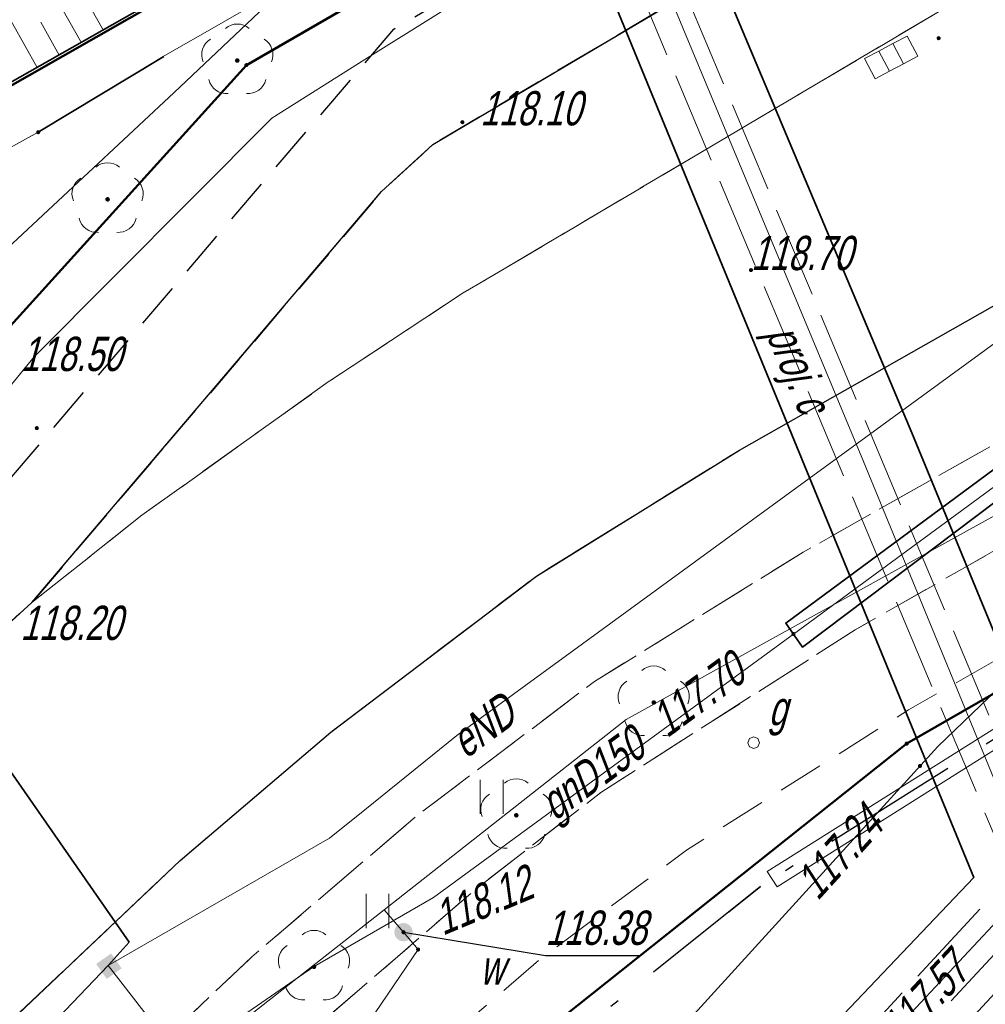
# Model space of a CAD drawing. Extents: x 7463256 to 7464485, y 5957341 to 5958260.
# Tile 149 of 256: x 7463825 to 7463846, y 5957705 to 5957726. Entities that reach past the tile are written whole.
import ezdxf
from ezdxf.enums import TextEntityAlignment as Align

# ---------------------------------------------------------------- set-up
doc = ezdxf.new("R2010")
doc.units = 0
doc.header["$MEASUREMENT"] = 0
for name, pattern in [('1.5_0.5', [2, 1.5, -0.5]), ('218-500', [1, 0.5, -0.5]), ('GAK', [5.2, 3, -1, 0.2, -1]), ('l219_500', [0]), ('mz1.0_0.5', [1.5, 1, -0.5]), ('mz1.25_0.5', [1.75, 1.25, -0.5]), ('mz2.0_0.5', [2.5, 2, -0.5])]:
    doc.linetypes.add(name, pattern=pattern)
doc.layers.get('0').update_dxf_attribs({"color": 2, "linetype": 'CONTINUOUS', "lineweight": 5})
for name, color, linetype in [('000 Inne (niezydentyfikowane)', 7, 'CONTINUOUS'), ('203-Punkt załamania granicy działki nie stabilizowany', 7, 'CONTINUOUS'), ('218-Granica użytku', 7, 'CONTINUOUS'), ('219-Linia granicy', 7, 'CONTINUOUS'), ('chodnik (powierzchnia)', 7, 'CONTINUOUS'), ('drzewo liściaste (punkt)', 7, 'CONTINUOUS'), ('jezdnia (powierzchnia)', 7, 'CONTINUOUS'), ('kratka ściekowa (punkt)', 7, 'CONTINUOUS'), ('krawężnik (linia)', 7, 'CONTINUOUS'), ('ogrodzenie trwałe (linia)', 7, 'CONTINUOUS'), ('przewód ciepłowniczy (linia)', 7, 'CONTINUOUS'), ('przewód ciepłowniczy - projektowany lub w budowie (linia) - ob. projektowany', 7, 'CONTINUOUS'), ('przewód ciepłowniczy - projektowany lub w budowie (linia) - ob. projektowany-Atr1', 7, 'CONTINUOUS'), ('przewód elektroenergetyczny (linia)', 7, 'CONTINUOUS'), ('przewód elektroenergetyczny (linia)-Atr1', 7, 'CONTINUOUS'), ('przewód gazowy (linia)', 7, 'CONTINUOUS'), ('przewód gazowy (linia)-Atr1', 7, 'CONTINUOUS'), ('przewód telekomunikacyjny (linia)', 7, 'CONTINUOUS'), ('przewód wodociągowy (linia)', 7, 'CONTINUOUS'), ('punkt o określonej wysokości (sieć ciepłownicza)-Atr2', 7, 'CONTINUOUS'), ('punkt o określonej wysokości (sieć elektroenergetyczna)', 7, 'CONTINUOUS'), ('punkt o określonej wysokości (sieć gazowa)', 7, 'CONTINUOUS'), ('punkt o określonej wysokości (sieć gazowa)-Atr2', 7, 'CONTINUOUS'), ('punkt o określonej wysokości (sieć kanalizacyjna)', 7, 'CONTINUOUS'), ('punkt o określonej wysokości (sieć telekomunikacyjna)', 7, 'CONTINUOUS'), ('punkt o określonej wysokości (sieć telekomunikacyjna)-Atr2', 7, 'CONTINUOUS'), ('punkt o określonej wysokości (sieć wodociągowa)', 7, 'CONTINUOUS'), ('punkt o określonej wysokości (sieć wodociągowa)-Atr2', 7, 'CONTINUOUS'), ('punkt wysokościowy sztuczny', 7, 'CONTINUOUS'), ('punkt wysokościowy sztuczny-Atr2', 7, 'CONTINUOUS'), ('rura ochronna - przewód ciepłowniczy (linia)', 7, 'CONTINUOUS'), ('rura ochronna - przewód elektroenergetyczny (linia)', 7, 'CONTINUOUS'), ('rura ochronna - przewód gazowy (linia)', 7, 'CONTINUOUS'), ('skarpa nieumocniona (powierzchnia)', 7, 'CONTINUOUS'), ('trawnik (powierzchnia)', 7, 'CONTINUOUS'), ('trawnik (powierzchnia) - symbol', 7, 'CONTINUOUS'), ('właz - siec gazowa (powierzchnia)', 7, 'CONTINUOUS'), ('właz - siec gazowa (powierzchnia)-Atr17', 7, 'CONTINUOUS'), ('zasuwa - siec wodociągowa (punkt)', 7, 'CONTINUOUS'), ('zasuwa - siec wodociągowa (punkt)-Atr17', 7, 'CONTINUOUS'), ('złącze kablowe - siec elektroenergetyczna (punkt)', 7, 'CONTINUOUS')]:
    doc.layers.add(name, color=color, linetype=linetype)
for name, color, linetype, lineweight in [('@proj.rury', 7, 'CONTINUOUS', 20), ('____proj LSN', 1, 'CONTINUOUS', 5), ('___PROJLSN', 1, 'CONTINUOUS', 100)]:
    doc.layers.add(name, color=color, linetype=linetype, lineweight=lineweight)
doc.styles.get("Standard").update_dxf_attribs({"font": 'txt', "width": 0.75})
doc.linetypes.add('902-500', pattern='A,3.75,0,[1,ksztalty.shx,S=0.5,R=0,X=0,Y=0],3.75', length=7.5)

# ---------------------------------------------------------------- blocks, each defined once
blk = doc.blocks.new('PW02')
at = {"linetype": 'Continuous', "lineweight": 13}
h = blk.add_hatch(color=0, dxfattribs=at)
edge = h.paths.add_edge_path()
edge.add_arc((0, 0), 0.045, 0, 360)
blk = doc.blocks.new('PW01')
at = {"linetype": 'Continuous', "lineweight": 13}
h = blk.add_hatch(color=0, dxfattribs=at)
edge = h.paths.add_edge_path()
edge.add_arc((0, 0), 0.045, 0, 360)
blk = doc.blocks.new('OP021')
at = {"linetype": 'Continuous', "lineweight": 13}
h = blk.add_hatch(color=0, dxfattribs=at)
edge = h.paths.add_edge_path()
edge.add_arc((0, 0), 0.05, 0, 360)
at = {"color": 0, "linetype": 'Continuous', "lineweight": 13}
for centre, start, end in [((0, 0.4), 49.272, 130.728), ((-0.38, 0.124), 121.308, 202.548), ((0.38, 0.124), 337.452, 58.692), ((-0.235, -0.324), 193.221, 274.871), ((0.235, -0.324), 265.129, 346.779)]:
    blk.add_arc(centre, 0.4, start, end, dxfattribs=at)
blk = doc.blocks.new('US29')
at = {"color": 0, "linetype": 'Continuous', "lineweight": 0}
blk.add_solid([(-0.193, -0.222), (-0.193, 0.178), (0.207, -0.222), (0.207, 0.178)], dxfattribs=at)
blk = doc.blocks.new('US25')
at = {"linetype": 'Continuous', "lineweight": 0}
h = blk.add_hatch(color=0, dxfattribs=at)
edge = h.paths.add_edge_path()
edge.add_arc((0, 0), 0.2, 0, 360)
blk = doc.blocks.new('US05')
at = {"color": 0, "linetype": 'Continuous', "lineweight": 13}
for p, q in [((-0.525, -0.25), (-0.525, 0.25)), ((-0.525, 0.25), (-0.175, 0.25)), ((-0.175, -0.25), (-0.175, 0.25)), ((-0.175, 0.25), (0.175, 0.25)), ((0.175, -0.25), (0.175, 0.25)), ((0.175, 0.25), (0.525, 0.25)), ((0.525, -0.25), (0.525, 0.25)), ((-0.525, -0.25), (-0.175, -0.25)), ((-0.175, -0.25), (0.175, -0.25)), ((0.175, -0.25), (0.525, -0.25))]:
    blk.add_line(p, q, dxfattribs=at)
blk = doc.blocks.new('TU04')
at = {"color": 0, "linetype": 'Continuous', "lineweight": 13}
for p, q in [((0, 0), (0, 0.75)), ((0.5, 0), (0.5, 0.75))]:
    blk.add_line(p, q, dxfattribs=at)
blk = doc.blocks.new('203')
at = {"linetype": 'Continuous', "lineweight": 0}
h = blk.add_hatch(color=0, dxfattribs=at)
edge = h.paths.add_edge_path()
edge.add_arc((0, 0), 0.045, 0, 360)

msp = doc.modelspace()

# ---------------------------------------------------------------- linework, layer by layer
at = {"layer": '000 Inne (niezydentyfikowane)', "color": 7, "linetype": 'Continuous', "lineweight": 13}
for p, q in [((7463826.15, 5957725.57), (7463825.33, 5957727.01)), ((7463825.18, 5957725.03), (7463824.37, 5957726.47)), ((7463826.63, 5957725.84), (7463826.22, 5957726.56)), ((7463825.66, 5957725.3), (7463825.26, 5957726.02))]:
    msp.add_line(p, q, dxfattribs=at)
at = {"layer": '218-Granica użytku', "color": 3, "linetype": '218-500', "lineweight": 18, "flags": 128}
for points in [[(7463835.28, 5957730.72), (7463822.51, 5957723.44)], [(7463844.22, 5957710.22), (7463855.11, 5957716.48)], [(7463830.44, 5957699.26), (7463844.22, 5957710.22)]]:
    msp.add_lwpolyline(points, dxfattribs=at)
at = {"layer": '219-Linia granicy', "color": 3, "linetype": 'l219_500', "lineweight": 50, "flags": 128}
for points in [[(7463849.13, 5957736.27), (7463829.76, 5957725.08)], [(7463835.28, 5957730.72), (7463819.84, 5957721.92)], [(7463829.76, 5957725.08), (7463804.04, 5957696.67)], [(7463855.11, 5957716.48), (7463844.22, 5957710.22)], [(7463844.22, 5957710.22), (7463830.44, 5957699.26)]]:
    msp.add_lwpolyline(points, dxfattribs=at)
at = {"layer": '@proj.rury'}
for p, q in [((7463849.526, 5957712.689), (7463841.168, 5957707.42)), ((7463849.739, 5957712.351), (7463841.381, 5957707.082)), ((7463841.168, 5957707.42), (7463841.275, 5957707.251)), ((7463841.381, 5957707.082), (7463841.275, 5957707.251))]:
    msp.add_line(p, q, dxfattribs=at)
at = {"layer": '____proj LSN', "linetype": 'GAK', "lineweight": 30}
msp.add_lwpolyline([(7463954.078, 5957792.276), (7463934.793, 5957781.144), (7463934.651, 5957780.312), (7463932.107, 5957778.815), (7463931.263, 5957779.107), (7463895.968, 5957758.75), (7463876.594, 5957746.623, 0.414897), (7463876.436, 5957745.933), (7463885.421, 5957731.652, -0.449113), (7463885.213, 5957730.935), (7463880.337, 5957728.312), (7463878.154, 5957725.838), (7463853.916, 5957715.22), (7463841.019, 5957707.09), (7463832.034, 5957699.889), (7463831.957, 5957699.189), (7463830.049, 5957697.5), (7463829.342, 5957697.515), (7463826.006, 5957694.319), (7463820.881, 5957688.974), (7463813.554, 5957680.16), (7463810.989, 5957676.522), (7463800.184, 5957658.279)], format="xyb", dxfattribs=at)
at = {"layer": '___PROJLSN', "linetype": 'GAK', "lineweight": 30}
msp.add_line((7463840.326, 5957706.535), (7463841.019, 5957707.09), dxfattribs=at)
at = {"layer": 'chodnik (powierzchnia)', "color": 7, "linetype": 'mz1.0_0.5', "lineweight": 30, "flags": 128}
msp.add_lwpolyline([(7463980.9, 5957809.69), (7463980.23, 5957808.11), (7463978.66, 5957805.82), (7463958.13, 5957793.13), (7463953.95, 5957792.78), (7463879.53, 5957749.82), (7463872.55, 5957745.41), (7463861.81, 5957738.59), (7463862.06, 5957738.12), (7463851.57, 5957733.65), (7463849.81, 5957732.79), (7463833.84, 5957723.34), (7463832.72, 5957722.31), (7463825.06, 5957713.31), (7463824, 5957712.35), (7463820.3, 5957711.85), (7463819.59, 5957711.95), (7463818.22, 5957712.22), (7463818.86, 5957712.81), (7463817.86, 5957713.96), (7463818.82, 5957714.84), (7463820.15, 5957713.47), (7463821.23, 5957713.2), (7463821.75, 5957713.23), (7463824.07, 5957715.42), (7463832.99, 5957725.87), (7463849.35, 5957735.54), (7463879.82, 5957751.85), (7463954.24, 5957794.8), (7463957.3, 5957795.12)], close=True, dxfattribs=at)
at = {"layer": 'chodnik (powierzchnia)', "color": 7, "linetype": 'mz1.0_0.5', "lineweight": 18, "flags": 128}
for points in [[(7463797.76, 5957655.08), (7463800.8, 5957663.06), (7463802.95, 5957666.43), (7463813.19, 5957681.25), (7463816.64, 5957685.75), (7463817.36, 5957686.65), (7463822.09, 5957692), (7463827.02, 5957697.06), (7463832.22, 5957702.1), (7463836.16, 5957705.47), (7463839.4, 5957707.89), (7463844.26, 5957710.96), (7463847.64, 5957712.88), (7463848.74, 5957713.49), (7463855.16, 5957717.14), (7463854.76, 5957719.2), (7463853.89, 5957720.78), (7463852.79, 5957721.69), (7463851.14, 5957722.42), (7463850.42, 5957722.32), (7463846.1, 5957719.79), (7463840.56, 5957716.65), (7463836.11, 5957713.89), (7463831.61, 5957710.47), (7463828.31, 5957707.66), (7463822.22, 5957701.89), (7463817.3, 5957696.82), (7463812.7, 5957691.61), (7463812.45, 5957691.34), (7463806.98, 5957684.37), (7463807.52, 5957684), (7463804.29, 5957679.25), (7463802.21, 5957675.81), (7463795.61, 5957664.59), (7463795.13, 5957656.54)], [(7463843.09, 5957712.71), (7463837.52, 5957709.15), (7463834.78, 5957707.03), (7463830.91, 5957703.69), (7463825.53, 5957698.54), (7463820.62, 5957693.47), (7463815.3, 5957687.41), (7463811.63, 5957682.56), (7463801.26, 5957667.74), (7463798.64, 5957663.51), (7463797.4, 5957661.18), (7463797.38, 5957663.48), (7463803.16, 5957673.48), (7463810.12, 5957684.09), (7463814.43, 5957689.65), (7463819.16, 5957694.91), (7463824.06, 5957700.04), (7463829.88, 5957705.55), (7463833.48, 5957708.63), (7463837.38, 5957711.58), (7463841.95, 5957714.41), (7463847.45, 5957717.52), (7463851.06, 5957717.47), (7463847.62, 5957715.29)]]:
    msp.add_lwpolyline(points, close=True, dxfattribs=at)
at = {"layer": 'jezdnia (powierzchnia)', "color": 7, "linetype": '1.5_0.5', "lineweight": 18, "flags": 128}
for points in [[(7464435.78, 5957969.39), (7464432.43, 5957972.86), (7464429.42, 5957974.41), (7464426.04, 5957975.11), (7464423.57, 5957975.29), (7464415.47, 5957975.65), (7464371.24, 5957977.61), (7464365.3, 5957977.72), (7464358.84, 5957977.54), (7464346.65, 5957976.28), (7464334.12, 5957974.86), (7464314.08, 5957972.37), (7464311.27, 5957971.79), (7464308.65, 5957970.79), (7464306.54, 5957969.49), (7464304.63, 5957967.74), (7464302.38, 5957964.84), (7464301.74, 5957963.57), (7464301.19, 5957962.16), (7464300.69, 5957960.13), (7464300.42, 5957957.35), (7464300.44, 5957956.63), (7464301.34, 5957947.07), (7464297.39, 5957932.65), (7464296.35, 5957938.67), (7464295.41, 5957944.67), (7464295.17, 5957946.64), (7464294.07, 5957955.56), (7464293.61, 5957956.95), (7464292.71, 5957958.8), (7464291.04, 5957961.16), (7464288.7, 5957963.43), (7464286.48, 5957964.87), (7464282.67, 5957966.24), (7464279.68, 5957966.6), (7464275.55, 5957966.1), (7464272.53, 5957965.24), (7464268.15, 5957963.7), (7464261.6, 5957961.09), (7464256.13, 5957958.63), (7464254.19, 5957957.73), (7464203.13, 5957927.95), (7464201.44, 5957926.95), (7464180.61, 5957914.62), (7464165.37, 5957905.54), (7464161.93, 5957903.53), (7464100.25, 5957867.28), (7464064.71, 5957846.22), (7464055.2, 5957840.55), (7464053.84, 5957839.49), (7464052.69, 5957837.84), (7464051.91, 5957836.3), (7464051.31, 5957834.34), (7464051.05, 5957832.31), (7464051.31, 5957830.32), (7464051.63, 5957829.49), (7464053.32, 5957826.48), (7464047.06, 5957824.65), (7464046.37, 5957825.86), (7464044.81, 5957827.52), (7464043.6, 5957828.27), (7464042.09, 5957829.03), (7464040.11, 5957829.49), (7464038.12, 5957829.49), (7464036.05, 5957829.05), (7464034.47, 5957828.33), (7463990.77, 5957802.57), (7463984.67, 5957799.1), (7463963.97, 5957788.11), (7463953.9, 5957782.45), (7463916.77, 5957760.61), (7463915.43, 5957759.41), (7463915.19, 5957759.06), (7463914.98, 5957758.7), (7463914.81, 5957758.32), (7463914.66, 5957757.92), (7463914.55, 5957757.51), (7463914.48, 5957757.1), (7463914.44, 5957756.68), (7463914.43, 5957756.26), (7463914.83, 5957754.63), (7463915.69, 5957753.07), (7463915.97, 5957752.41), (7463916.13, 5957752.13), (7463917.59, 5957749.55), (7463915.13, 5957748.12), (7463913.12, 5957750.74), (7463911.87, 5957752.81), (7463910.63, 5957754.01), (7463910.25, 5957754.23), (7463909.85, 5957754.42), (7463909.44, 5957754.57), (7463909.02, 5957754.68), (7463908.58, 5957754.76), (7463908.15, 5957754.79), (7463907.71, 5957754.78), (7463907.27, 5957754.73), (7463905.57, 5957754.08), (7463866.26, 5957731.41), (7463858.61, 5957727.02), (7463857.72, 5957725.98), (7463855.16, 5957717.14), (7463854.76, 5957719.2), (7463853.89, 5957720.78), (7463852.79, 5957721.69), (7463851.14, 5957722.42), (7463850.42, 5957722.32), (7463846.1, 5957719.79), (7463840.56, 5957716.65), (7463836.11, 5957713.89), (7463831.61, 5957710.47), (7463828.31, 5957707.66), (7463822.22, 5957701.89), (7463817.3, 5957696.82), (7463812.7, 5957691.61), (7463812.45, 5957691.34), (7463806.98, 5957684.37), (7463803.64, 5957679.75), (7463801.45, 5957676.28), (7463793.55, 5957663.48), (7463792.86, 5957661.7), (7463792.97, 5957659.75), (7463793.77, 5957657.97), (7463795.13, 5957656.54), (7463794.29, 5957652.43), (7463792.69, 5957652.63), (7463790.95, 5957652.54), (7463789.5, 5957652.32), (7463787.98, 5957651.93), (7463786.22, 5957650.98), (7463785.18, 5957649.81), (7463783.63, 5957647.28), (7463741.4, 5957578.12), (7463740.09, 5957575.93), (7463739.68, 5957574.67), (7463739.8, 5957572.76), (7463740.25, 5957571.39), (7463740.85, 5957570.49), (7463741.87, 5957569.43), (7463743.26, 5957568.37), (7463741.42, 5957565.08), (7463740.12, 5957565.67), (7463738.77, 5957566.02), (7463737.29, 5957566.06), (7463735.98, 5957565.85), (7463734.34, 5957565.14), (7463733.02, 5957564.22), (7463732.29, 5957563.18), (7463701.08, 5957512.16), (7463700.31, 5957510.77), (7463700.32, 5957510.77), (7463696.94, 5957505.36), (7463687.39, 5957489.52), (7463687.14, 5957489.11), (7463686.89, 5957488.7), (7463686.65, 5957488.29), (7463686.42, 5957487.87), (7463686.19, 5957487.45), (7463685.97, 5957487.02), (7463685.76, 5957486.59), (7463685.55, 5957486.16), (7463685.35, 5957485.73), (7463685.15, 5957485.29), (7463684.96, 5957484.85), (7463684.77, 5957484.4), (7463684.58, 5957483.96), (7463684.39, 5957483.51), (7463684.21, 5957483.06), (7463684.03, 5957482.61), (7463683.85, 5957482.17), (7463683.67, 5957481.72), (7463683.5, 5957481.27), (7463683.32, 5957480.81), (7463683.15, 5957480.36), (7463682.98, 5957479.91), (7463682.81, 5957479.45), (7463682.65, 5957479), (7463682.49, 5957478.54), (7463682.32, 5957478.08), (7463682.17, 5957477.62), (7463682.01, 5957477.15), (7463681.86, 5957476.69), (7463681.71, 5957476.22), (7463681.56, 5957475.76), (7463681.41, 5957475.29), (7463681.27, 5957474.82), (7463681.13, 5957474.35), (7463681, 5957473.88), (7463680.87, 5957473.41), (7463680.74, 5957472.94), (7463680.61, 5957472.47), (7463680.48, 5957471.99), (7463680.36, 5957471.52), (7463680.25, 5957471.05), (7463680.13, 5957470.57), (7463680.02, 5957470.09), (7463679.91, 5957469.61), (7463679.81, 5957469.12), (7463679.71, 5957468.64), (7463679.61, 5957468.16), (7463679.52, 5957467.67), (7463679.42, 5957467.19), (7463679.33, 5957466.7), (7463679.25, 5957466.22), (7463679.16, 5957465.73), (7463679.08, 5957465.25), (7463679, 5957464.76), (7463678.93, 5957464.27), (7463678.85, 5957463.78), (7463678.78, 5957463.28), (7463678.72, 5957462.79), (7463678.65, 5957462.3), (7463678.59, 5957461.81), (7463678.53, 5957461.31), (7463678.47, 5957460.82), (7463678.42, 5957460.33), (7463678.36, 5957459.83), (7463678.31, 5957459.34), (7463678.26, 5957458.84), (7463678.22, 5957458.35), (7463678.17, 5957457.85), (7463678.13, 5957457.36), (7463678.09, 5957456.86), (7463678.05, 5957456.37), (7463678.02, 5957455.87), (7463677.99, 5957455.41), (7463677.96, 5957454.94), (7463677.93, 5957454.48), (7463677.91, 5957454.01), (7463677.89, 5957453.55), (7463677.87, 5957453.08), (7463677.86, 5957452.62), (7463677.85, 5957452.15), (7463677.84, 5957451.69), (7463677.84, 5957451.22), (7463677.84, 5957450.76), (7463677.85, 5957450.29), (7463677.86, 5957449.83), (7463677.87, 5957449.36), (7463670.59, 5957467.12), (7463670.68, 5957467.58), (7463670.78, 5957468.04), (7463670.89, 5957468.5), (7463670.99, 5957468.96), (7463671.11, 5957469.42), (7463671.22, 5957469.87), (7463671.34, 5957470.33), (7463671.46, 5957470.78), (7463671.59, 5957471.24), (7463671.72, 5957471.69), (7463671.86, 5957472.14), (7463672, 5957472.59), (7463672.14, 5957473.04), (7463673.46, 5957477.28), (7463673.58, 5957477.76), (7463673.68, 5957478.24), (7463673.77, 5957478.73), (7463673.84, 5957479.22), (7463673.89, 5957479.71), (7463673.93, 5957480.2), (7463673.95, 5957480.7), (7463673.95, 5957481.19), (7463673.93, 5957481.63), (7463673.91, 5957482.08), (7463673.86, 5957482.52), (7463673.81, 5957482.96), (7463673.74, 5957483.4), (7463673.66, 5957483.84), (7463673.57, 5957484.28), (7463673.47, 5957484.71), (7463673.35, 5957485.14), (7463673.2, 5957485.61), (7463673.02, 5957486.08), (7463672.82, 5957486.54), (7463672.6, 5957486.99), (7463672.36, 5957487.42), (7463672.1, 5957487.85), (7463671.82, 5957488.26), (7463671.52, 5957488.66), (7463671.25, 5957489.02), (7463670.95, 5957489.36), (7463670.64, 5957489.68), (7463670.3, 5957489.97), (7463669.95, 5957490.25), (7463669.57, 5957490.5), (7463669.19, 5957490.73), (7463668.78, 5957490.93), (7463668.37, 5957491.1), (7463667.96, 5957491.31), (7463667.54, 5957491.51), (7463667.12, 5957491.7), (7463666.7, 5957491.89), (7463666.27, 5957492.06), (7463665.84, 5957492.23), (7463665.41, 5957492.38), (7463664.97, 5957492.53), (7463642.84, 5957508.24), (7463669.89, 5957497.69), (7463670.31, 5957497.52), (7463670.74, 5957497.36), (7463671.18, 5957497.22), (7463671.62, 5957497.11), (7463672.07, 5957497.01), (7463672.52, 5957496.93), (7463672.97, 5957496.87), (7463673.43, 5957496.83), (7463673.89, 5957496.8), (7463674.34, 5957496.8), (7463674.8, 5957496.82), (7463675.3, 5957496.85), (7463675.79, 5957496.9), (7463676.29, 5957496.96), (7463676.78, 5957497.02), (7463677.27, 5957497.1), (7463677.76, 5957497.19), (7463678.25, 5957497.29), (7463678.74, 5957497.4), (7463679.22, 5957497.52), (7463679.7, 5957497.65), (7463680.18, 5957497.79), (7463680.66, 5957497.94), (7463681.12, 5957498.11), (7463681.59, 5957498.29), (7463682.05, 5957498.49), (7463682.49, 5957498.71), (7463682.94, 5957498.94), (7463683.37, 5957499.19), (7463683.81, 5957499.43), (7463684.24, 5957499.68), (7463684.65, 5957499.96), (7463685.06, 5957500.25), (7463685.45, 5957500.55), (7463685.83, 5957500.88), (7463686.2, 5957501.21), (7463686.55, 5957501.56), (7463686.89, 5957501.93), (7463688.47, 5957503.86), (7463689.58, 5957505.52), (7463695.05, 5957514.51), (7463697.35, 5957517.63), (7463699.52, 5957521.26), (7463701.68, 5957524.9), (7463703.98, 5957528.54), (7463706.45, 5957532.61), (7463709.76, 5957538.71), (7463712.45, 5957543.07), (7463719.87, 5957554.72), (7463722.1, 5957558.36), (7463724.25, 5957562.41), (7463732.9, 5957576.65), (7463767.27, 5957632.9), (7463796.54, 5957680.74), (7463799.31, 5957684.89), (7463802.28, 5957688.92), (7463805.13, 5957692.62), (7463808.07, 5957696.14), (7463812, 5957700.58), (7463813.05, 5957701.59), (7463815.17, 5957703.91), (7463818.63, 5957707.32), (7463821.81, 5957710.38), (7463824, 5957712.35), (7463825.06, 5957713.31), (7463827.47, 5957715.22), (7463831.55, 5957718.14), (7463834.51, 5957720.09), (7463871.58, 5957742.02), (7463872.84, 5957742.74), (7463873.73, 5957743.25), (7463884.95, 5957749.82), (7463947.94, 5957787.04), (7463958.13, 5957793.13), (7463978.66, 5957805.82), (7463992.86, 5957814.5), (7464021.02, 5957831.03), (7464036.35, 5957840.19), (7464045.52, 5957845.62), (7464072.76, 5957861.89), (7464098.08, 5957876.78), (7464143.2, 5957903.29), (7464143.83, 5957904.35), (7464144.42, 5957906.04), (7464144.87, 5957907.87), (7464144.93, 5957908.37), (7464145, 5957909.96), (7464144.74, 5957911.42), (7464152.37, 5957912.8), (7464152.74, 5957912.55), (7464154.03, 5957911.87), (7464155.59, 5957911.35), (7464156.76, 5957911.33), (7464160.57, 5957913.58), (7464192.28, 5957932.28), (7464213.7, 5957945.07), (7464214.43, 5957945.48), (7464238.65, 5957959.71), (7464249.15, 5957965.6), (7464251.26, 5957966.66), (7464253.69, 5957967.84), (7464257.35, 5957969.46), (7464261.98, 5957971.33), (7464263.31, 5957972), (7464273.13, 5957975.13), (7464277.92, 5957976.24), (7464280.42, 5957977.04), (7464282.71, 5957978.14), (7464285.69, 5957980.47), (7464287.52, 5957982.76), (7464288.9, 5957985.47), (7464289.81, 5957990.22), (7464289.57, 5957993.19), (7464288.87, 5958000.11), (7464295.35, 5958000.29), (7464295.83, 5957995.88), (7464296.53, 5957992.32), (7464297.86, 5957989.04), (7464299.36, 5957986.74), (7464301.71, 5957984.36), (7464305.3, 5957982.36), (7464307.82, 5957981.66), (7464311.17, 5957981.45), (7464364.74, 5957987.95), (7464391.32, 5957991.11), (7464398.1, 5957991.95), (7464414.27, 5957994.02), (7464414.84, 5957994.09), (7464425.44, 5957995.47), (7464427.97, 5957995.83), (7464434.5, 5957997.95), (7464434.9, 5957998.22), (7464435.3, 5957998.5), (7464435.68, 5957998.8), (7464436.05, 5957999.11), (7464436.4, 5957999.44), (7464436.74, 5957999.78), (7464437.07, 5958000.13), (7464437.39, 5958000.5), (7464437.69, 5958000.88), (7464437.97, 5958001.27), (7464438.24, 5958001.67), (7464438.49, 5958002.08), (7464438.73, 5958002.5), (7464438.95, 5958002.94), (7464439.15, 5958003.37), (7464439.33, 5958003.82), (7464439.5, 5958004.28), (7464439.65, 5958004.74), (7464439.78, 5958005.2), (7464439.89, 5958005.67), (7464439.98, 5958006.15), (7464440.05, 5958006.62), (7464440.11, 5958007.1), (7464440.14, 5958007.59), (7464440.16, 5958008.07), (7464437.87, 5957962.55), (7464436.62, 5957968.02)], [(7463827.47, 5957715.22), (7463825.06, 5957713.31), (7463832.72, 5957722.31), (7463833.84, 5957723.34), (7463849.81, 5957732.79), (7463851.57, 5957733.65), (7463862.06, 5957738.12), (7463871.04, 5957741.98), (7463872.84, 5957742.74), (7463871.58, 5957742.02), (7463834.51, 5957720.09), (7463831.55, 5957718.14)]]:
    msp.add_lwpolyline(points, close=True, dxfattribs=at)
at = {"layer": 'krawężnik (linia)', "color": 7, "linetype": 'Continuous', "lineweight": 25, "flags": 128}
for points in [[(7463824, 5957712.35), (7463825.06, 5957713.31), (7463832.72, 5957722.31), (7463833.84, 5957723.34), (7463849.81, 5957732.79), (7463851.57, 5957733.65), (7463862.06, 5957738.12)], [(7463795.13, 5957656.54), (7463793.77, 5957657.97), (7463792.97, 5957659.75), (7463792.86, 5957661.7), (7463793.55, 5957663.48), (7463801.45, 5957676.28), (7463803.64, 5957679.75), (7463806.98, 5957684.37), (7463812.45, 5957691.34), (7463812.7, 5957691.61), (7463817.3, 5957696.82), (7463822.22, 5957701.89), (7463828.31, 5957707.66), (7463831.61, 5957710.47), (7463836.11, 5957713.89), (7463840.56, 5957716.65), (7463846.1, 5957719.79), (7463850.42, 5957722.32), (7463851.14, 5957722.42), (7463852.79, 5957721.69), (7463853.89, 5957720.78), (7463854.76, 5957719.2), (7463855.16, 5957717.14)]]:
    msp.add_lwpolyline(points, dxfattribs=at)
at = {"layer": 'ogrodzenie trwałe (linia)', "color": 7, "linetype": '902-500', "lineweight": 35, "flags": 128}
msp.add_lwpolyline([(7463815.68, 5957749.95), (7463834.18, 5957761.35), (7463847.43, 5957737.65), (7463819.87, 5957722.03), (7463816.68, 5957722.82), (7463815.56, 5957723.89), (7463802.77, 5957736.36), (7463803.45, 5957743.14)], dxfattribs=at)
at = {"layer": 'przewód ciepłowniczy (linia)', "color": 212, "linetype": 'Continuous', "lineweight": 18, "flags": 128}
msp.add_lwpolyline([(7463816.56, 5957665.9), (7463826.55, 5957684.75), (7463827.81, 5957686.54), (7463829.03, 5957688.29), (7463831.47, 5957690.7), (7463833.36, 5957692.67), (7463843.59, 5957703.54), (7463847.04, 5957707.24), (7463843.22, 5957716.52), (7463839.44, 5957725.6), (7463836.79, 5957731.99), (7463834.8, 5957736.72), (7463848.12, 5957744.81), (7463859.19, 5957751.53), (7463869.76, 5957757.96), (7463886.77, 5957768.01), (7463883.56, 5957773.97), (7463892.68, 5957779.24), (7463896.07, 5957773.43), (7463914.01, 5957783.57)], dxfattribs=at)
at = {"layer": 'przewód ciepłowniczy - projektowany lub w budowie (linia) - ob. projektowany', "color": 212, "linetype": 'mz2.0_0.5', "lineweight": 18, "flags": 128}
for points in [[(7463827.45, 5957686.81), (7463846.51, 5957707.33), (7463837.98, 5957727.66), (7463921.05, 5957775.08), (7463942.95, 5957787.9), (7463968.43, 5957803.38), (7463962.63, 5957813.37), (7463990.1, 5957829.4), (7463996.25, 5957818.66), (7464026.15, 5957837.03), (7464036.53, 5957843.58), (7464048.34, 5957851.03), (7464051.52, 5957852.92), (7464069.07, 5957863.22), (7464072.1, 5957864.8), (7464075.65, 5957866.88), (7464079.8, 5957868.9), (7464096.3, 5957878.8), (7464114.52, 5957889.73), (7464110.7, 5957895.89), (7464137.6, 5957910.6), (7464169.07, 5957928.77), (7464165.42, 5957934.93), (7464175.2, 5957940.28), (7464178.92, 5957933.88), (7464207.9, 5957951.17), (7464220.7, 5957958.86), (7464224.58, 5957961.12), (7464228.92, 5957963.56), (7464232.65, 5957965.56), (7464236.86, 5957967.74), (7464243.8, 5957971.13), (7464248.79, 5957973.41), (7464251.98, 5957974.81), (7464257.04, 5957976.93), (7464262.4, 5957979.02)], [(7463828.18, 5957686.27), (7463847.57, 5957707.15), (7463839.12, 5957727.27), (7463921.5, 5957774.3), (7463943.41, 5957787.13), (7463969.65, 5957803.07), (7463963.86, 5957813.04), (7463989.77, 5957828.16), (7463995.93, 5957817.4), (7464026.63, 5957836.27), (7464046.58, 5957848.86), (7464051.98, 5957852.14), (7464069.5, 5957862.44), (7464072.54, 5957864.01), (7464076.07, 5957866.09), (7464080.23, 5957868.1), (7464099.97, 5957879.95), (7464115.76, 5957889.43), (7464111.96, 5957895.55), (7464138.04, 5957909.82), (7464163.77, 5957924.67), (7464170.31, 5957928.45), (7464166.67, 5957934.59), (7464174.87, 5957939.07), (7464178.6, 5957932.64), (7464202.44, 5957946.87), (7464216.91, 5957955.5), (7464219.67, 5957957.19), (7464222.67, 5957958.98), (7464226.35, 5957961.09), (7464229.83, 5957963.03), (7464233.13, 5957964.8), (7464240.24, 5957968.41), (7464245.86, 5957971.1), (7464249.49, 5957972.74), (7464256.37, 5957975.68), (7464262.76, 5957978.18)]]:
    msp.add_lwpolyline(points, dxfattribs=at)
at = {"layer": 'przewód elektroenergetyczny (linia)', "color": 1, "linetype": 'Continuous', "lineweight": 18, "flags": 128}
for points in [[(7463784.25, 5957663.85), (7463788.88, 5957671.22), (7463800.25, 5957688.56), (7463805.05, 5957694.23), (7463825.11, 5957718.69), (7463830.32, 5957723.92), (7463832.35, 5957725.2), (7463835.29, 5957727.04), (7463840.76, 5957730.57), (7463854.83, 5957738.48), (7463862.19, 5957744.9), (7463869.88, 5957751.68), (7463874.03, 5957754.71), (7463877.47, 5957757.09), (7463889.48, 5957763.99), (7463905.46, 5957773.78), (7463921.52, 5957783.6), (7463924.36, 5957785.61), (7463931.77, 5957790.66), (7463934.27, 5957792.4), (7463940.57, 5957795.91), (7463943.95, 5957798.07)], [(7463824.458, 5957760.202), (7463824.7, 5957759.75), (7463825.19, 5957758.51), (7463817.46, 5957753.88), (7463816.73, 5957753.46), (7463815.71, 5957752.92), (7463807.79, 5957747.43), (7463805.61, 5957745.86), (7463797.54, 5957739.36), (7463797.83, 5957737.82), (7463800.85, 5957734.34), (7463801.56, 5957733.5), (7463806.14, 5957728.73), (7463816.57, 5957718.54), (7463817.7, 5957719.11), (7463818.42, 5957719.58), (7463821.09, 5957721.67), (7463823.69, 5957722.78), (7463825.2, 5957723.61), (7463827.94, 5957725.27), (7463851.4, 5957738.7), (7463861.48, 5957745.36), (7463872.26, 5957752.02), (7463887.57, 5957761.53)], [(7463826.73, 5957705.36), (7463827.19, 5957705.87), (7463820.61, 5957715.34), (7463812.65, 5957724.11), (7463806.48, 5957730.71), (7463802.78, 5957734.8), (7463801.05, 5957736.59), (7463799.49, 5957738.77), (7463794.767, 5957742.092)], [(7463797.11, 5957666.92), (7463799.75, 5957671.12), (7463806.6, 5957682.01), (7463807.73, 5957683.37), (7463818.92, 5957697.19), (7463826.73, 5957705.36), (7463831.58, 5957708.15), (7463832.35, 5957708.77), (7463834.37, 5957710.4), (7463847.67, 5957720.1), (7463853.12, 5957722.78), (7463865.95, 5957730.52), (7463868.53, 5957732.15), (7463885.08, 5957741.19), (7463887.91, 5957735.25)], [(7463831.58, 5957708.15), (7463832.35, 5957708.77)], [(7463828.57, 5957702.99), (7463826.73, 5957705.36)]]:
    msp.add_lwpolyline(points, dxfattribs=at)
at = {"layer": 'przewód gazowy (linia)', "color": 40, "linetype": 'Continuous', "lineweight": 18, "flags": 128}
msp.add_lwpolyline([(7463800.07, 5957663.02), (7463808.47, 5957678.19), (7463812.16, 5957684.6), (7463819.21, 5957696.88), (7463820.52, 5957697.94), (7463831.23, 5957705.33), (7463832.35, 5957705.98), (7463833.86, 5957706.85), (7463841.74, 5957712.62), (7463847, 5957716.48), (7463853.12, 5957720.65), (7463857.94, 5957723.94), (7463863.76, 5957727.91), (7463865.75, 5957725.21), (7463893.94, 5957740.93), (7463895.85, 5957741.99), (7463900.71, 5957744.68)], dxfattribs=at)
at = {"layer": 'przewód telekomunikacyjny (linia)', "color": 30, "linetype": 'Continuous', "lineweight": 18, "flags": 128}
msp.add_lwpolyline([(7463807.91, 5957656.58), (7463815.52, 5957671.75), (7463822.16, 5957684.99), (7463832.03, 5957695.92), (7463832.35, 5957696.28), (7463834.9, 5957699.17), (7463844.9, 5957710.16), (7463848.08, 5957713.21), (7463853.04, 5957716.14), (7463873.08, 5957726.55), (7463889.35, 5957734.99), (7463909.34, 5957745.6), (7463917.85, 5957749.99), (7463923.65, 5957753.01), (7463922.85, 5957761.06), (7463927.16, 5957763.19), (7463934.93, 5957767.49), (7463950.59, 5957776.24)], dxfattribs=at)
at = {"layer": 'przewód wodociągowy (linia)', "color": 5, "linetype": 'Continuous', "lineweight": 18, "flags": 128}
for points in [[(7463964, 5957781.38), (7463955.11, 5957774.98), (7463933.24, 5957762.41), (7463921.23, 5957756.79), (7463878.51, 5957733.13), (7463838.08, 5957710.75), (7463832.78, 5957706.58), (7463819.45, 5957696.12), (7463815.22, 5957688.7), (7463810.31, 5957679.84), (7463805.46, 5957671.29), (7463798.02, 5957658.16), (7463792.73, 5957648.66), (7463790.3, 5957644.69), (7463783.18, 5957631.86), (7463775.69, 5957618.66), (7463769.06, 5957607.08), (7463761.51, 5957593.92), (7463753.17, 5957579.07), (7463752.48, 5957577.83)], [(7463832.78, 5957706.58), (7463833.2, 5957706.09), (7463833.52, 5957705.71), (7463829.35, 5957699.57), (7463829.59, 5957699.39), (7463830.26, 5957699.26)]]:
    msp.add_lwpolyline(points, dxfattribs=at)
at = {"layer": 'punkt o określonej wysokości (sieć wodociągowa)-Atr2', "color": 7, "flags": 128}
msp.add_lwpolyline([(7463833.2, 5957706.09), (7463836.31, 5957705.58), (7463838.359, 5957705.58)], dxfattribs=at)
at = {"layer": 'rura ochronna - przewód ciepłowniczy (linia)', "color": 212, "linetype": 'Continuous', "lineweight": 35, "flags": 128}
for points in [[(7463815.81, 5957666.93), (7463825.58, 5957685.32), (7463827.98, 5957688.9), (7463831.41, 5957692.27), (7463832.35, 5957693.26), (7463833.15, 5957694.1), (7463845.69, 5957707.29), (7463838.43, 5957724.96), (7463833.42, 5957737.17), (7463844.58, 5957744.02), (7463866.71, 5957757.48), (7463885.18, 5957768.2), (7463881.95, 5957774.3), (7463893.09, 5957780.79), (7463896.57, 5957774.95), (7463920.87, 5957788.77), (7463922.57, 5957790.3), (7463924.77, 5957791.24), (7463940.48, 5957800.73), (7463953.7, 5957808.78)], [(7463956.66, 5957807.79), (7463937.74, 5957796.83), (7463925.6, 5957789.77), (7463923.56, 5957788.86), (7463921.57, 5957787.5), (7463920.17, 5957785.67), (7463914.68, 5957782.64), (7463895.57, 5957771.9), (7463892.27, 5957777.69), (7463885.17, 5957773.63), (7463888.35, 5957767.82), (7463872.8, 5957758.43), (7463851.65, 5957745.59), (7463836.17, 5957736.26), (7463837.83, 5957732.48), (7463844.33, 5957717.03), (7463848.39, 5957707.18), (7463844.27, 5957702.72), (7463833.56, 5957691.23), (7463832.35, 5957689.97), (7463831.53, 5957689.12), (7463830.08, 5957687.68), (7463827.51, 5957684.17), (7463817.32, 5957664.87)]]:
    msp.add_lwpolyline(points, dxfattribs=at)
at = {"layer": 'rura ochronna - przewód elektroenergetyczny (linia)', "color": 6, "linetype": 'Continuous', "lineweight": 30}
msp.add_lwpolyline([(7463788.06, 5957667.97), (7463789.67, 5957670.34), (7463788.95, 5957670.98), (7463787.97, 5957670.39), (7463788, 5957668.97), (7463787.04, 5957668.3), (7463786.6, 5957669), (7463787.69, 5957671.01), (7463789.2, 5957671.96), (7463797.35, 5957686.34), (7463807.57, 5957704.32), (7463811.26, 5957709.26), (7463811.26, 5957709.26), (7463813.24, 5957710.54), (7463828.18, 5957724.48), (7463831.63, 5957727.75), (7463832.35, 5957728.36), (7463835.71, 5957731.23), (7463853.62, 5957740.94), (7463861.95, 5957746.1), (7463871.6, 5957752.44), (7463884.44, 5957760.87), (7463892.53, 5957766.21)], dxfattribs=at)
at = {"layer": 'rura ochronna - przewód elektroenergetyczny (linia)', "color": 1, "linetype": 'Continuous', "lineweight": 35, "flags": 128}
for points in [[(7463827.19, 5957705.87), (7463820.61, 5957715.34), (7463812.65, 5957724.11), (7463806.48, 5957730.71)], [(7463825.2, 5957723.61), (7463827.95, 5957725.27)]]:
    msp.add_lwpolyline(points, dxfattribs=at)
at = {"layer": 'rura ochronna - przewód gazowy (linia)', "color": 40, "linetype": 'Continuous', "lineweight": 35, "flags": 128}
msp.add_lwpolyline([(7463846.81, 5957716.73), (7463847.16, 5957716.27), (7463841.94, 5957712.33), (7463841.57, 5957712.86)], close=True, dxfattribs=at)
at = {"layer": 'skarpa nieumocniona (powierzchnia)', "color": 7, "linetype": 'mz1.25_0.5', "lineweight": 18, "flags": 128}
msp.add_lwpolyline([(7463844.17, 5957743.82), (7463832.65, 5957736.81), (7463835.28, 5957730.72), (7463819.87, 5957722.03), (7463816.68, 5957722.82), (7463818.77, 5957723.32), (7463833.55, 5957731.64), (7463831.85, 5957737.98), (7463843.32, 5957745.06)], close=True, dxfattribs=at)
at = {"layer": 'trawnik (powierzchnia)', "color": 7, "linetype": 'mz1.0_0.5', "lineweight": 18, "flags": 128}
msp.add_lwpolyline([(7463851.06, 5957717.47), (7463847.62, 5957715.29), (7463843.09, 5957712.71), (7463837.52, 5957709.15), (7463834.78, 5957707.03), (7463830.91, 5957703.69), (7463825.53, 5957698.54), (7463820.62, 5957693.47), (7463815.3, 5957687.41), (7463811.63, 5957682.56), (7463801.26, 5957667.74), (7463798.64, 5957663.51), (7463797.4, 5957661.18), (7463797.38, 5957663.48), (7463803.16, 5957673.48), (7463810.12, 5957684.09), (7463814.43, 5957689.65), (7463819.16, 5957694.91), (7463824.06, 5957700.04), (7463829.88, 5957705.55), (7463833.48, 5957708.63), (7463837.38, 5957711.58), (7463841.95, 5957714.41), (7463847.45, 5957717.52)], close=True, dxfattribs=at)
at = {"layer": 'właz - siec gazowa (powierzchnia)', "color": 7, "linetype": 'Continuous', "lineweight": 18, "flags": 128}
msp.add_lwpolyline([(7463840.87, 5957710.37), (7463840.96, 5957710.33), (7463841, 5957710.24), (7463840.96, 5957710.15), (7463840.87, 5957710.11), (7463840.78, 5957710.15), (7463840.74, 5957710.24), (7463840.78, 5957710.33)], close=True, dxfattribs=at)

# ---------------------------------------------------------------- block references
at = {"layer": '203-Punkt załamania granicy działki nie stabilizowany', "color": 3, "linetype": 'Continuous', "lineweight": 18}
for p in [(7463829.76, 5957725.08), (7463844.22, 5957710.22)]:
    msp.add_blockref('203', p, dxfattribs=at)
at = {"layer": 'drzewo liściaste (punkt)', "color": 94, "linetype": 'Continuous', "lineweight": 13}
for p in [(7463829.56, 5957725.18), (7463826.72, 5957722.14), (7463838.68, 5957711.12), (7463835.67, 5957708.65), (7463831.24, 5957705.33)]:
    msp.add_blockref('OP021', p, dxfattribs=at)
at = {"layer": 'kratka ściekowa (punkt)', "color": 7, "linetype": 'Continuous', "lineweight": 18, "rotation": 27.909}
msp.add_blockref('US05', (7463843.88, 5957725.25), dxfattribs=at)
at = {"layer": 'punkt o określonej wysokości (sieć elektroenergetyczna)', "color": 1, "linetype": 'Continuous', "lineweight": 13}
msp.add_blockref('PW01', (7463825.2, 5957723.61), dxfattribs=at)
at = {"layer": 'punkt o określonej wysokości (sieć gazowa)', "color": 40, "linetype": 'Continuous', "lineweight": 13}
msp.add_blockref('PW01', (7463841.74, 5957712.62), dxfattribs=at)
at = {"layer": 'punkt o określonej wysokości (sieć kanalizacyjna)', "color": 34, "linetype": 'Continuous', "lineweight": 13, "rotation": 27.909}
msp.add_blockref('PW01', (7463844.92, 5957725.67), dxfattribs=at)
at = {"layer": 'punkt o określonej wysokości (sieć telekomunikacyjna)', "color": 30, "linetype": 'Continuous', "lineweight": 13}
msp.add_blockref('PW01', (7463844.51, 5957709.73), dxfattribs=at)
at = {"layer": 'punkt o określonej wysokości (sieć wodociągowa)', "color": 5, "linetype": 'Continuous', "lineweight": 13, "rotation": 40.914}
msp.add_blockref('PW01', (7463833.2, 5957706.09), dxfattribs=at)
at = {"layer": 'punkt o określonej wysokości (sieć wodociągowa)', "color": 5, "linetype": 'Continuous', "lineweight": 13}
msp.add_blockref('PW01', (7463833.52, 5957705.71), dxfattribs=at)
at = {"layer": 'punkt wysokościowy sztuczny', "color": 7, "linetype": 'Continuous', "lineweight": 13}
for p in [(7463834.49, 5957723.83), (7463840.81, 5957720.59), (7463825.17, 5957717.13)]:
    msp.add_blockref('PW02', p, dxfattribs=at)
at = {"layer": 'trawnik (powierzchnia) - symbol', "color": 7, "linetype": 'Continuous', "lineweight": 18}
for p in [(7463834.88, 5957708.68), (7463832.38, 5957706.18)]:
    msp.add_blockref('TU04', p, dxfattribs=at)
at = {"layer": 'zasuwa - siec wodociągowa (punkt)', "color": 7, "linetype": 'Continuous', "lineweight": 13, "rotation": 40.914}
msp.add_blockref('US25', (7463833.2, 5957706.09), dxfattribs=at)
at = {"layer": 'złącze kablowe - siec elektroenergetyczna (punkt)', "color": 7, "linetype": 'Continuous', "lineweight": 13, "rotation": 35.429}
msp.add_blockref('US29', (7463826.73, 5957705.36), dxfattribs=at)

# ---------------------------------------------------------------- texts
at = {"layer": 'przewód ciepłowniczy - projektowany lub w budowie (linia) - ob. projektowany-Atr1', "color": 212, "oblique": 15, "width": 0.72}
msp.add_text('proj. c', height=0.75, rotation=292.761, dxfattribs=at).set_placement((7463841.47, 5957719.35), align=Align.MIDDLE_LEFT)
at = {"layer": 'przewód elektroenergetyczny (linia)-Atr1', "color": 1, "oblique": 15, "width": 0.72}
msp.add_text('eND', height=0.75, rotation=36.1, dxfattribs=at).set_placement((7463834.56, 5957709.87))
at = {"layer": 'przewód gazowy (linia)-Atr1', "color": 7, "oblique": 15, "width": 0.72}
msp.add_text('gnD150', height=0.75, rotation=36.25, dxfattribs=at).set_placement((7463836.52, 5957708.51))
at = {"layer": 'punkt o określonej wysokości (sieć ciepłownicza)-Atr2', "color": 212, "oblique": 15, "width": 0.72}
msp.add_text('117.57', height=0.75, rotation=47.003, dxfattribs=at).set_placement((7463843.86, 5957703.83), align=Align.MIDDLE_LEFT)
at = {"layer": 'punkt o określonej wysokości (sieć gazowa)-Atr2', "color": 40, "oblique": 15, "width": 0.72}
msp.add_text('117.70', height=0.75, rotation=36.25, dxfattribs=at).set_placement((7463838.97, 5957710.33))
at = {"layer": 'punkt o określonej wysokości (sieć telekomunikacyjna)-Atr2', "color": 30, "oblique": 15, "width": 0.72}
msp.add_text('117.24', height=0.75, rotation=47.76, dxfattribs=at).set_placement((7463842.27, 5957706.76))
at = {"layer": 'punkt o określonej wysokości (sieć wodociągowa)-Atr2', "color": 5, "oblique": 15, "width": 0.72}
msp.add_text('118.12', height=0.75, rotation=22.62, dxfattribs=at).set_placement((7463834.06, 5957706.01))
msp.add_text('118.38', height=0.75, dxfattribs=at).set_placement((7463836.31, 5957705.588), align=Align.BOTTOM_LEFT)
at = {"layer": 'punkt wysokościowy sztuczny-Atr2', "color": 7, "oblique": 15, "width": 0.72}
for s, p in [('118.10', (7463834.88, 5957723.76)), ('118.70', (7463840.81, 5957720.59)), ('118.50', (7463824.82, 5957718.38)), ('118.20', (7463824.81, 5957712.49))]:
    msp.add_text(s, height=0.75, dxfattribs=at).set_placement(p)
at = {"layer": 'właz - siec gazowa (powierzchnia)-Atr17', "color": 7, "oblique": 15, "width": 0.72}
msp.add_text('g', height=0.75, dxfattribs=at).set_placement((7463841.19, 5957710.62))
at = {"layer": 'zasuwa - siec wodociągowa (punkt)-Atr17', "color": 7, "oblique": 15, "width": 0.72}
msp.add_text('w', height=0.75, dxfattribs=at).set_placement((7463834.87, 5957704.94))

doc.saveas('drawing.dxf')
